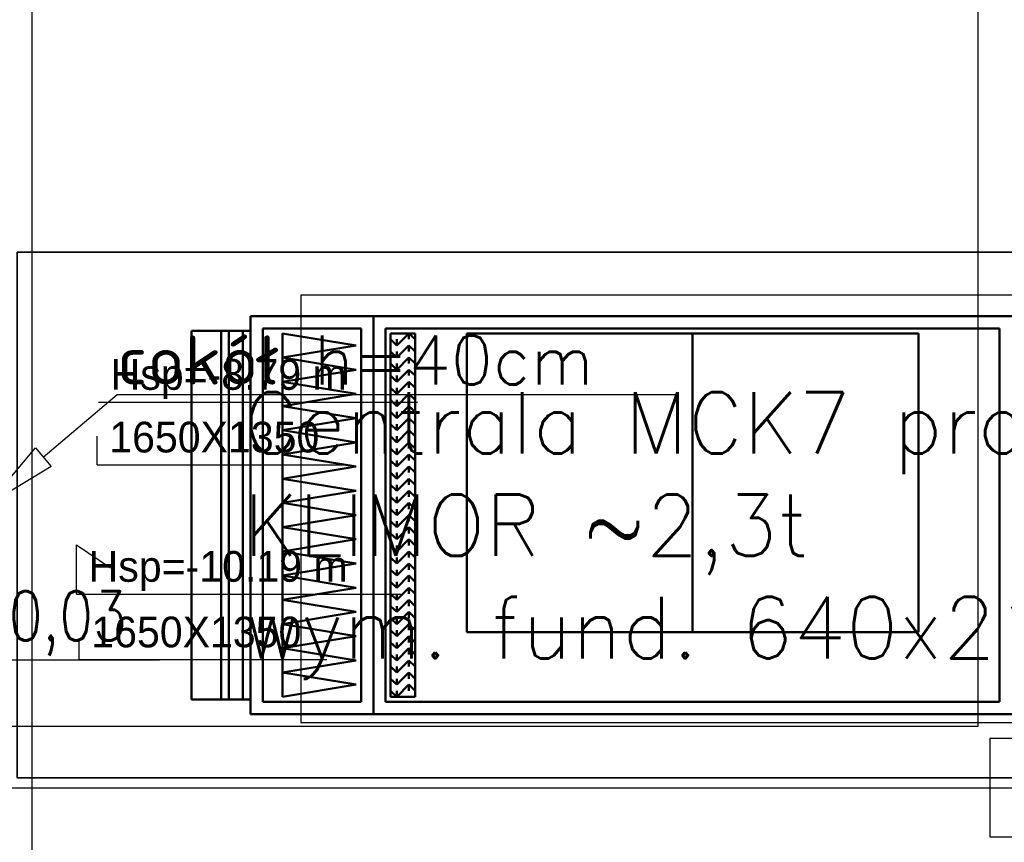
# Model space of a CAD drawing. Header units: centimetres. Extents: x -156440 to 298236, y -263599 to 81430.
# Tile 32 of 170: x 141874 to 145883, y -151454 to -148105. Entities that reach past the tile are written whole.
import ezdxf

# ---------------------------------------------------------------- set-up
doc = ezdxf.new("R2010")
doc.units = ezdxf.units.CM
doc.header["$LTSCALE"] = 50
doc.linetypes.add('Kondygnacja -2$0$HIDDEN2', pattern=[4.7625, 3.175, -1.5875])
doc.linetypes.add('Osie rzutów$0$DASHDOT2', pattern=[12.7, 6.35, -3.175, 0, -3.175])
for name, color, linetype in [('01-101 Went PP Poziom -2$0$L_text', 2, 'Continuous'), ('bgde-tekst', 7, 'Continuous'), ('bgde_centrale wentylacyjne', 3, 'Continuous'), ('Kondygnacja -2$0$ARCH_INFO_KOTY_WYSOKOŚCIOWE_IST', 8, 'Continuous'), ('Kondygnacja -2$0$ARCH_INFO_OPISY_IST', 8, 'Continuous'), ('Kondygnacja -2$0$ARCH_KONSTR_POWYŻEJ RZUTU_IST', 8, 'Kondygnacja -2$0$HIDDEN2'), ('Kondygnacja -2$0$ARCH_WIDOK_IST', 8, 'Continuous'), ('Kondygnacja -2$0$ARCH_ŻELBET_IST', 9, 'Continuous'), ('Osie rzutów$0$ARCH_INFO_OSIE_IST', 8, 'Osie rzutów$0$DASHDOT2')]:
    doc.layers.add(name, color=color, linetype=linetype)
for name, color, linetype, lineweight in [('01-101 Went PP Poziom -2$0$L_urządzenia', 1, 'Continuous', 50), ('bgde_fundamenty pod urządzenia', 7, 'Continuous', 35), ('Kondygnacja -2$0$_SP KORYTA', 8, 'Continuous', 25)]:
    doc.layers.add(name, color=color, linetype=linetype, lineweight=lineweight)
doc.layers.get('01-101 Went PP Poziom -2$0$L_text').off()
doc.styles.add('Kondygnacja -2$0$ROMANS-50-CM', font='romans.shx', dxfattribs={"width": 0.8, "height": 10})
doc.styles.add('Romans', font='Romans.shx')

# ---------------------------------------------------------------- blocks, each defined once
blk = doc.blocks.new('Osie rzutów')
at = {"layer": 'Osie rzutów$0$ARCH_INFO_OSIE_IST', "ltscale": 10}
blk.add_line((4436.04, 6800), (15156.54, 6800), dxfattribs=at)
blk = doc.blocks.new('Kondygnacja -2$0$konstukcja stropu -2')
at = {"layer": 'Kondygnacja -2$0$ARCH_KONSTR_POWYŻEJ RZUTU_IST', "ltscale": 10}
for p, q in [((6835, 7355), (6835, 6825)), ((6835, 6825), (6285, 6825))]:
    blk.add_line(p, q, dxfattribs=at)
blk = doc.blocks.new('01-101 Went PP Poziom -2$0$A$C7AB52760')
at = {"layer": '01-101 Went PP Poziom -2$0$L_urządzenia', "extrusion": (-1.22461e-16, -1, 0)}
for p, q in [((6468.95, 1991.97, -12), (6468.95, 1829.97, -12)), ((6468.95, 1991.97), (6468.95, 1991.97, -12)), ((6468.95, 1991.97, -12), (6518.95, 1991.97, -12)), ((6468.95, 1829.97), (6468.95, 1991.97)), ((6468.95, 1991.97, 146), (6468.95, 1829.97, 146)), ((6468.95, 1991.97), (6468.95, 1991.97, 146)), ((6468.95, 1991.97, 146), (6518.95, 1991.97, 146)), ((6468.95, 1991.97), (6518.95, 1991.97)), ((6468.95, 1829.97, 146), (6468.95, 1991.97, 146)), ((6468.95, 1991.97, 292), (6468.95, 1829.97, 292)), ((6468.95, 1991.97, 146), (6468.95, 1991.97, 292)), ((6468.95, 1991.97, 292), (6518.95, 1991.97, 292)), ((6468.95, 1991.97, 146), (6518.95, 1991.97, 146)), ((6518.95, 1991.97, -12), (6518.95, 1829.97, -12)), ((6518.95, 1991.97), (6518.95, 1991.97, -12)), ((6518.95, 1991.97, -12), (6778.95, 1991.97, -12)), ((6518.95, 1829.97), (6518.95, 1991.97)), ((6518.95, 1991.97, 292), (6518.95, 1829.97, 292)), ((6518.95, 1991.97), (6518.95, 1991.97, 292)), ((6518.95, 1991.97, 292), (6778.95, 1991.97, 292)), ((6518.95, 1991.97), (6778.95, 1991.97)), ((6518.95, 1991.97, -12), (6518.95, 1829.97, -12)), ((6518.95, 1991.97), (6518.95, 1991.97, -12)), ((6518.95, 1829.97), (6518.95, 1991.97)), ((6518.95, 1991.97, 146), (6518.95, 1829.97, 146)), ((6518.95, 1991.97), (6518.95, 1991.97, 146)), ((6518.95, 1829.97, 146), (6518.95, 1991.97, 146)), ((6518.95, 1991.97, 292), (6518.95, 1829.97, 292)), ((6518.95, 1991.97, 146), (6518.95, 1991.97, 292)), ((6444.95, 1985.97, 286.5), (6444.95, 1835.97, 286.5)), ((6444.95, 1985.97, 151.5), (6444.95, 1835.97, 151.5)), ((6444.95, 1985.97, 286.5), (6444.95, 1985.97, 151.5)), ((6456.95, 1985.97, 286.5), (6444.95, 1985.97, 286.5)), ((6444.95, 1985.97, 151.5), (6456.95, 1985.97, 151.5)), ((6456.95, 1985.97, 140.5), (6456.95, 1835.97, 140.5)), ((6456.95, 1985.97, 5.5), (6456.95, 1835.97, 5.5)), ((6456.95, 1985.97, 140.5), (6456.95, 1985.97, 5.5)), ((6468.95, 1985.97, 140.5), (6456.95, 1985.97, 140.5)), ((6456.95, 1985.97, 5.5), (6468.95, 1985.97, 5.5)), ((6456.95, 1985.97, 286.5), (6456.95, 1835.97, 286.5)), ((6456.95, 1985.97, 151.5), (6456.95, 1835.97, 151.5)), ((6456.95, 1985.97, 151.5), (6456.95, 1985.97, 286.5)), ((6456.95, 1985.97, 286.5), (6456.95, 1835.97, 286.5)), ((6456.95, 1985.97, 151.5), (6456.95, 1835.97, 151.5)), ((6456.95, 1985.97, 286.5), (6456.95, 1985.97, 151.5)), ((6468.95, 1985.97, 286.5), (6456.95, 1985.97, 286.5)), ((6456.95, 1985.97, 151.5), (6468.95, 1985.97, 151.5)), ((6460.15, 1985.97, 281.8), (6460.15, 1835.97, 281.8)), ((6460.15, 1985.97, 281.8), (6465.85, 1985.97, 276.1)), ((6460.15, 1985.97, 266.1), (6460.15, 1835.97, 266.1)), ((6460.15, 1985.97, 266.1), (6465.85, 1985.97, 271.8)), ((6460.15, 1985.97, 261.8), (6460.15, 1835.97, 261.8)), ((6460.15, 1985.97, 261.8), (6465.85, 1985.97, 256.1)), ((6460.15, 1985.97, 246.1), (6460.15, 1835.97, 246.1)), ((6460.15, 1985.97, 246.1), (6465.85, 1985.97, 251.8)), ((6460.15, 1985.97, 241.8), (6460.15, 1835.97, 241.8)), ((6460.15, 1985.97, 241.8), (6465.85, 1985.97, 236.1)), ((6460.15, 1985.97, 226.1), (6460.15, 1835.97, 226.1)), ((6460.15, 1985.97, 226.1), (6465.85, 1985.97, 231.8)), ((6460.15, 1985.97, 221.8), (6460.15, 1835.97, 221.8)), ((6460.15, 1985.97, 221.8), (6465.85, 1985.97, 216.1)), ((6460.15, 1985.97, 206.1), (6460.15, 1835.97, 206.1)), ((6460.15, 1985.97, 206.1), (6465.85, 1985.97, 211.8)), ((6460.15, 1985.97, 201.8), (6460.15, 1835.97, 201.8)), ((6460.15, 1985.97, 201.8), (6465.85, 1985.97, 196.1)), ((6460.15, 1985.97, 186.1), (6460.15, 1835.97, 186.1)), ((6460.15, 1985.97, 186.1), (6465.85, 1985.97, 191.8)), ((6460.15, 1985.97, 181.8), (6460.15, 1835.97, 181.8)), ((6460.15, 1985.97, 181.8), (6465.85, 1985.97, 176.1)), ((6460.15, 1985.97, 166.1), (6460.15, 1835.97, 166.1)), ((6460.15, 1985.97, 166.1), (6465.85, 1985.97, 171.8)), ((6460.15, 1985.97, 161.8), (6460.15, 1835.97, 161.8)), ((6460.15, 1985.97, 161.8), (6465.85, 1985.97, 156.1)), ((6465.85, 1985.97, 276.1), (6465.85, 1835.97, 276.1)), ((6465.85, 1985.97, 271.8), (6465.85, 1835.97, 271.8)), ((6465.85, 1985.97, 256.1), (6465.85, 1835.97, 256.1)), ((6465.85, 1985.97, 251.8), (6465.85, 1835.97, 251.8)), ((6465.85, 1985.97, 236.1), (6465.85, 1835.97, 236.1)), ((6465.85, 1985.97, 231.8), (6465.85, 1835.97, 231.8)), ((6465.85, 1985.97, 216.1), (6465.85, 1835.97, 216.1)), ((6465.85, 1985.97, 211.8), (6465.85, 1835.97, 211.8)), ((6465.85, 1985.97, 196.1), (6465.85, 1835.97, 196.1)), ((6465.85, 1985.97, 191.8), (6465.85, 1835.97, 191.8)), ((6465.85, 1985.97, 176.1), (6465.85, 1835.97, 176.1)), ((6465.85, 1985.97, 171.8), (6465.85, 1835.97, 171.8)), ((6465.85, 1985.97, 156.1), (6465.85, 1835.97, 156.1)), ((6468.95, 1985.97, 140.5), (6468.95, 1835.97, 140.5)), ((6468.95, 1985.97, 5.5), (6468.95, 1835.97, 5.5)), ((6468.95, 1985.97, 5.5), (6468.95, 1985.97, 140.5)), ((6468.95, 1985.97, 286.5), (6468.95, 1835.97, 286.5)), ((6468.95, 1985.97, 151.5), (6468.95, 1835.97, 151.5)), ((6468.95, 1985.97, 151.5), (6468.95, 1985.97, 286.5)), ((6473.95, 1834.97, 5), (6473.95, 1986.97, 5)), ((6473.95, 1986.97, 141), (6473.95, 1834.97, 141)), ((6473.95, 1986.97, 5), (6473.95, 1986.97, 141)), ((6473.95, 1986.97, 141), (6513.95, 1986.97, 141)), ((6473.95, 1986.97, 5), (6513.95, 1986.97, 5)), ((6473.95, 1834.97, 151), (6473.95, 1986.97, 151)), ((6473.95, 1986.97, 287), (6473.95, 1834.97, 287)), ((6473.95, 1986.97, 151), (6473.95, 1986.97, 287)), ((6473.95, 1986.97, 287), (6513.95, 1986.97, 287)), ((6473.95, 1986.97, 151), (6513.95, 1986.97, 151)), ((6481.95, 1984.97, 285), (6511.95, 1980.07, 285)), ((6481.95, 1984.97, 153), (6511.95, 1980.07, 153)), ((6481.95, 1984.97, 153), (6481.95, 1984.97, 285)), ((6481.95, 1984.97, 285), (6481.95, 1975.17, 285)), ((6481.95, 1984.97, 153), (6481.95, 1975.17, 153)), ((6513.95, 1834.97, 5), (6513.95, 1986.97, 5)), ((6513.95, 1986.97, 141), (6513.95, 1834.97, 141)), ((6513.95, 1986.97, 5), (6513.95, 1986.97, 141)), ((6513.95, 1834.97, 151), (6513.95, 1986.97, 151)), ((6513.95, 1986.97, 287), (6513.95, 1834.97, 287)), ((6513.95, 1986.97, 151), (6513.95, 1986.97, 287)), ((6523.95, 1834.97, 5), (6523.95, 1986.97, 5)), ((6523.95, 1986.97, 287), (6523.95, 1834.97, 287)), ((6523.95, 1986.97, 5), (6523.95, 1986.97, 287)), ((6523.95, 1986.97, 287), (6773.95, 1986.97, 287)), ((6523.95, 1986.97, 5), (6773.95, 1986.97, 5)), ((6525.95, 1984.97, 144), (6525.95, 1836.97, 144)), ((6525.95, 1984.97, 7), (6525.95, 1836.97, 7)), ((6525.95, 1984.97, 144), (6525.95, 1984.97, 7)), ((6535.95, 1984.97, 144), (6525.95, 1984.97, 144)), ((6525.95, 1984.97, 7), (6535.95, 1984.97, 7)), ((6528.45, 1980.07, 144), (6533.45, 1984.97, 144)), ((6528.45, 1980.07, 7), (6533.45, 1984.97, 7)), ((6533.45, 1984.97, 7), (6533.45, 1982.57, 144)), ((6533.45, 1984.97, 144), (6535.95, 1982.57, 144)), ((6533.45, 1984.97, 7), (6535.95, 1982.57, 7)), ((6535.95, 1984.97, 144), (6535.95, 1836.97, 144)), ((6535.95, 1984.97, 7), (6535.95, 1836.97, 7)), ((6535.95, 1984.97, 7), (6535.95, 1984.97, 144)), ((6556.95, 1984.97, 146), (6556.95, 1863.37, 146)), ((6648.95, 1984.97, 54), (6556.95, 1984.97, 146)), ((6556.95, 1984.97, 146), (6648.95, 1984.97, 237.9)), ((6648.95, 1984.97, 54), (6648.95, 1863.37, 54)), ((6648.95, 1984.97, 237.9), (6648.95, 1863.37, 237.9)), ((6740.85, 1984.97, 146), (6648.95, 1984.97, 54)), ((6648.95, 1984.97, 237.9), (6740.85, 1984.97, 146)), ((6740.85, 1984.97, 146), (6740.85, 1863.37, 146)), ((6773.95, 1834.97, 5), (6773.95, 1986.97, 5)), ((6773.95, 1986.97, 287), (6773.95, 1834.97, 287)), ((6773.95, 1986.97, 5), (6773.95, 1986.97, 287)), ((6525.95, 1982.57, 7), (6525.95, 1982.57, 144)), ((6525.95, 1982.57, 144), (6528.45, 1980.07, 144)), ((6525.95, 1982.57, 7), (6528.45, 1980.07, 7)), ((6528.45, 1980.07, 7), (6528.45, 1982.57, 144)), ((6535.95, 1982.57, 7), (6535.95, 1982.57, 144)), ((6481.95, 1975.17, 285), (6511.95, 1980.07, 285)), ((6481.95, 1975.17, 153), (6511.95, 1980.07, 153)), ((6511.95, 1980.07, 153), (6511.95, 1980.07, 285)), ((6525.95, 1977.57, 7), (6525.95, 1977.57, 144)), ((6525.95, 1977.57, 144), (6528.45, 1975.17, 144)), ((6525.95, 1977.57, 7), (6528.45, 1975.17, 7)), ((6528.45, 1975.17, 144), (6533.45, 1980.07, 144)), ((6528.45, 1975.17, 7), (6533.45, 1980.07, 7)), ((6528.45, 1975.17, 7), (6528.45, 1977.57, 144)), ((6533.45, 1980.07, 7), (6533.45, 1977.57, 144)), ((6533.45, 1980.07, 144), (6535.95, 1977.57, 144)), ((6533.45, 1980.07, 7), (6535.95, 1977.57, 7)), ((6535.95, 1977.57, 7), (6535.95, 1977.57, 144)), ((6481.95, 1975.17, 285), (6511.95, 1970.17, 285)), ((6481.95, 1975.17, 153), (6511.95, 1970.17, 153)), ((6481.95, 1975.17, 153), (6481.95, 1975.17, 285)), ((6481.95, 1975.17, 285), (6481.95, 1965.27, 285)), ((6481.95, 1975.17, 153), (6481.95, 1965.27, 153)), ((6481.95, 1975.17, 153), (6481.95, 1975.17, 285)), ((6525.95, 1972.67, 7), (6525.95, 1972.67, 144)), ((6525.95, 1972.67, 144), (6528.45, 1970.17, 144)), ((6525.95, 1972.67, 7), (6528.45, 1970.17, 7)), ((6528.45, 1970.17, 144), (6533.45, 1975.17, 144)), ((6528.45, 1970.17, 7), (6533.45, 1975.17, 7)), ((6528.45, 1970.17, 7), (6528.45, 1972.67, 144)), ((6533.45, 1975.17, 7), (6533.45, 1972.67, 144)), ((6533.45, 1975.17, 144), (6535.95, 1972.67, 144)), ((6533.45, 1975.17, 7), (6535.95, 1972.67, 7)), ((6535.95, 1972.67, 7), (6535.95, 1972.67, 144)), ((6481.95, 1965.27, 285), (6511.95, 1970.17, 285)), ((6481.95, 1965.27, 153), (6511.95, 1970.17, 153)), ((6511.95, 1970.17, 153), (6511.95, 1970.17, 285)), ((6528.45, 1965.27, 144), (6533.45, 1970.17, 144)), ((6528.45, 1965.27, 7), (6533.45, 1970.17, 7)), ((6533.45, 1970.17, 7), (6533.45, 1967.77, 144)), ((6533.45, 1970.17, 144), (6535.95, 1967.77, 144)), ((6533.45, 1970.17, 7), (6535.95, 1967.77, 7)), ((6481.95, 1965.27, 285), (6511.95, 1960.37, 285)), ((6481.95, 1965.27, 153), (6511.95, 1960.37, 153)), ((6481.95, 1965.27, 153), (6481.95, 1965.27, 285)), ((6481.95, 1965.27, 285), (6481.95, 1955.37, 285)), ((6481.95, 1965.27, 153), (6481.95, 1955.37, 153)), ((6481.95, 1965.27, 153), (6481.95, 1965.27, 285)), ((6525.95, 1967.77, 7), (6525.95, 1967.77, 144)), ((6525.95, 1967.77, 144), (6528.45, 1965.27, 144)), ((6525.95, 1967.77, 7), (6528.45, 1965.27, 7)), ((6528.45, 1965.27, 7), (6528.45, 1967.77, 144)), ((6528.45, 1960.37, 144), (6533.45, 1965.27, 144)), ((6528.45, 1960.37, 7), (6533.45, 1965.27, 7)), ((6533.45, 1965.27, 7), (6533.45, 1962.77, 144)), ((6533.45, 1965.27, 144), (6535.95, 1962.77, 144)), ((6533.45, 1965.27, 7), (6535.95, 1962.77, 7)), ((6535.95, 1967.77, 7), (6535.95, 1967.77, 144)), ((6525.95, 1962.77, 7), (6525.95, 1962.77, 144)), ((6525.95, 1962.77, 144), (6528.45, 1960.37, 144)), ((6525.95, 1962.77, 7), (6528.45, 1960.37, 7)), ((6528.45, 1960.37, 7), (6528.45, 1962.77, 144)), ((6535.95, 1962.77, 7), (6535.95, 1962.77, 144)), ((6481.95, 1955.37, 285), (6511.95, 1960.37, 285)), ((6481.95, 1955.37, 153), (6511.95, 1960.37, 153)), ((6511.95, 1960.37, 153), (6511.95, 1960.37, 285)), ((6525.95, 1957.87, 7), (6525.95, 1957.87, 144)), ((6525.95, 1957.87, 144), (6528.45, 1955.37, 144)), ((6525.95, 1957.87, 7), (6528.45, 1955.37, 7)), ((6528.45, 1955.37, 144), (6533.45, 1960.37, 144)), ((6528.45, 1955.37, 7), (6533.45, 1960.37, 7)), ((6528.45, 1955.37, 7), (6528.45, 1957.87, 144)), ((6533.45, 1960.37, 7), (6533.45, 1957.87, 144)), ((6533.45, 1960.37, 144), (6535.95, 1957.87, 144)), ((6533.45, 1960.37, 7), (6535.95, 1957.87, 7)), ((6535.95, 1957.87, 7), (6535.95, 1957.87, 144)), ((6481.95, 1955.37, 285), (6511.95, 1950.47, 285)), ((6481.95, 1955.37, 153), (6511.95, 1950.47, 153)), ((6481.95, 1955.37, 153), (6481.95, 1955.37, 285)), ((6481.95, 1955.37, 285), (6481.95, 1945.57, 285)), ((6481.95, 1955.37, 153), (6481.95, 1945.57, 153)), ((6481.95, 1955.37, 153), (6481.95, 1955.37, 285)), ((6525.95, 1952.97, 7), (6525.95, 1952.97, 144)), ((6525.95, 1952.97, 144), (6528.45, 1950.47, 144)), ((6525.95, 1952.97, 7), (6528.45, 1950.47, 7)), ((6528.45, 1950.47, 144), (6533.45, 1955.37, 144)), ((6528.45, 1950.47, 7), (6533.45, 1955.37, 7)), ((6528.45, 1950.47, 7), (6528.45, 1952.97, 144)), ((6533.45, 1955.37, 7), (6533.45, 1952.97, 144)), ((6533.45, 1955.37, 144), (6535.95, 1952.97, 144)), ((6533.45, 1955.37, 7), (6535.95, 1952.97, 7)), ((6535.95, 1952.97, 7), (6535.95, 1952.97, 144)), ((6481.95, 1945.57, 285), (6511.95, 1950.47, 285)), ((6481.95, 1945.57, 153), (6511.95, 1950.47, 153)), ((6511.95, 1950.47, 153), (6511.95, 1950.47, 285)), ((6528.45, 1945.57, 144), (6533.45, 1950.47, 144)), ((6528.45, 1945.57, 7), (6533.45, 1950.47, 7)), ((6533.45, 1950.47, 7), (6533.45, 1947.97, 144)), ((6533.45, 1950.47, 144), (6535.95, 1947.97, 144)), ((6533.45, 1950.47, 7), (6535.95, 1947.97, 7)), ((6481.95, 1945.57, 285), (6511.95, 1940.57, 285)), ((6481.95, 1945.57, 153), (6511.95, 1940.57, 153)), ((6481.95, 1945.57, 153), (6481.95, 1945.57, 285)), ((6481.95, 1945.57, 285), (6481.95, 1935.67, 285)), ((6481.95, 1945.57, 153), (6481.95, 1935.67, 153)), ((6481.95, 1945.57, 153), (6481.95, 1945.57, 285)), ((6525.95, 1947.97, 7), (6525.95, 1947.97, 144)), ((6525.95, 1947.97, 144), (6528.45, 1945.57, 144)), ((6525.95, 1947.97, 7), (6528.45, 1945.57, 7)), ((6528.45, 1945.57, 7), (6528.45, 1947.97, 144)), ((6528.45, 1940.57, 144), (6533.45, 1945.57, 144)), ((6528.45, 1940.57, 7), (6533.45, 1945.57, 7)), ((6533.45, 1945.57, 7), (6533.45, 1943.07, 144)), ((6533.45, 1945.57, 144), (6535.95, 1943.07, 144)), ((6533.45, 1945.57, 7), (6535.95, 1943.07, 7)), ((6535.95, 1947.97, 7), (6535.95, 1947.97, 144)), ((6481.95, 1935.67, 285), (6511.95, 1940.57, 285)), ((6481.95, 1935.67, 153), (6511.95, 1940.57, 153)), ((6511.95, 1940.57, 153), (6511.95, 1940.57, 285)), ((6525.95, 1943.07, 7), (6525.95, 1943.07, 144)), ((6525.95, 1943.07, 144), (6528.45, 1940.57, 144)), ((6525.95, 1943.07, 7), (6528.45, 1940.57, 7)), ((6528.45, 1940.57, 7), (6528.45, 1943.07, 144)), ((6528.45, 1935.67, 144), (6533.45, 1940.57, 144)), ((6528.45, 1935.67, 7), (6533.45, 1940.57, 7)), ((6533.45, 1940.57, 7), (6533.45, 1938.17, 144)), ((6533.45, 1940.57, 144), (6535.95, 1938.17, 144)), ((6533.45, 1940.57, 7), (6535.95, 1938.17, 7)), ((6535.95, 1943.07, 7), (6535.95, 1943.07, 144)), ((6525.95, 1938.17, 7), (6525.95, 1938.17, 144)), ((6525.95, 1938.17, 144), (6528.45, 1935.67, 144)), ((6525.95, 1938.17, 7), (6528.45, 1935.67, 7)), ((6528.45, 1935.67, 7), (6528.45, 1938.17, 144)), ((6535.95, 1938.17, 7), (6535.95, 1938.17, 144)), ((6481.95, 1935.67, 285), (6511.95, 1930.77, 285)), ((6481.95, 1935.67, 153), (6511.95, 1930.77, 153)), ((6481.95, 1935.67, 153), (6481.95, 1935.67, 285)), ((6481.95, 1935.67, 285), (6481.95, 1925.77, 285)), ((6481.95, 1935.67, 153), (6481.95, 1925.77, 153)), ((6481.95, 1935.67, 153), (6481.95, 1935.67, 285)), ((6525.95, 1933.17, 7), (6525.95, 1933.17, 144)), ((6525.95, 1933.17, 144), (6528.45, 1930.77, 144)), ((6525.95, 1933.17, 7), (6528.45, 1930.77, 7)), ((6528.45, 1930.77, 144), (6533.45, 1935.67, 144)), ((6528.45, 1930.77, 7), (6533.45, 1935.67, 7)), ((6528.45, 1930.77, 7), (6528.45, 1933.17, 144)), ((6533.45, 1935.67, 7), (6533.45, 1933.17, 144)), ((6533.45, 1935.67, 144), (6535.95, 1933.17, 144)), ((6533.45, 1935.67, 7), (6535.95, 1933.17, 7)), ((6535.95, 1933.17, 7), (6535.95, 1933.17, 144)), ((6481.95, 1925.77, 285), (6511.95, 1930.77, 285)), ((6481.95, 1925.77, 153), (6511.95, 1930.77, 153)), ((6511.95, 1930.77, 153), (6511.95, 1930.77, 285)), ((6528.45, 1925.77, 144), (6533.45, 1930.77, 144)), ((6528.45, 1925.77, 7), (6533.45, 1930.77, 7)), ((6533.45, 1930.77, 7), (6533.45, 1928.27, 144)), ((6533.45, 1930.77, 144), (6535.95, 1928.27, 144)), ((6533.45, 1930.77, 7), (6535.95, 1928.27, 7)), ((6481.95, 1925.77, 285), (6511.95, 1920.87, 285)), ((6481.95, 1925.77, 153), (6511.95, 1920.87, 153)), ((6481.95, 1925.77, 153), (6481.95, 1925.77, 285)), ((6481.95, 1925.77, 285), (6481.95, 1915.97, 285)), ((6481.95, 1925.77, 153), (6481.95, 1915.97, 153)), ((6481.95, 1925.77, 153), (6481.95, 1925.77, 285)), ((6525.95, 1928.27, 7), (6525.95, 1928.27, 144)), ((6525.95, 1928.27, 144), (6528.45, 1925.77, 144)), ((6525.95, 1928.27, 7), (6528.45, 1925.77, 7)), ((6528.45, 1925.77, 7), (6528.45, 1928.27, 144)), ((6528.45, 1920.87, 144), (6533.45, 1925.77, 144)), ((6528.45, 1920.87, 7), (6533.45, 1925.77, 7)), ((6533.45, 1925.77, 7), (6533.45, 1923.37, 144)), ((6533.45, 1925.77, 144), (6535.95, 1923.37, 144)), ((6533.45, 1925.77, 7), (6535.95, 1923.37, 7)), ((6535.95, 1928.27, 7), (6535.95, 1928.27, 144)), ((6481.95, 1915.97, 285), (6511.95, 1920.87, 285)), ((6481.95, 1915.97, 153), (6511.95, 1920.87, 153)), ((6511.95, 1920.87, 153), (6511.95, 1920.87, 285)), ((6525.95, 1923.37, 7), (6525.95, 1923.37, 144)), ((6525.95, 1923.37, 144), (6528.45, 1920.87, 144)), ((6525.95, 1923.37, 7), (6528.45, 1920.87, 7)), ((6528.45, 1920.87, 7), (6528.45, 1923.37, 144)), ((6528.45, 1915.97, 144), (6533.45, 1920.87, 144)), ((6528.45, 1915.97, 7), (6533.45, 1920.87, 7)), ((6533.45, 1920.87, 7), (6533.45, 1918.37, 144)), ((6533.45, 1920.87, 144), (6535.95, 1918.37, 144)), ((6533.45, 1920.87, 7), (6535.95, 1918.37, 7)), ((6535.95, 1923.37, 7), (6535.95, 1923.37, 144)), ((6525.95, 1918.37, 7), (6525.95, 1918.37, 144)), ((6525.95, 1918.37, 144), (6528.45, 1915.97, 144)), ((6525.95, 1918.37, 7), (6528.45, 1915.97, 7)), ((6528.45, 1915.97, 7), (6528.45, 1918.37, 144)), ((6535.95, 1918.37, 7), (6535.95, 1918.37, 144)), ((6481.95, 1915.97, 285), (6511.95, 1910.97, 285)), ((6481.95, 1915.97, 153), (6511.95, 1910.97, 153)), ((6481.95, 1915.97, 153), (6481.95, 1915.97, 285)), ((6481.95, 1915.97, 285), (6481.95, 1906.07, 285)), ((6481.95, 1915.97, 153), (6481.95, 1906.07, 153)), ((6481.95, 1915.97, 153), (6481.95, 1915.97, 285)), ((6525.95, 1913.47, 7), (6525.95, 1913.47, 144)), ((6525.95, 1913.47, 144), (6528.45, 1910.97, 144)), ((6525.95, 1913.47, 7), (6528.45, 1910.97, 7)), ((6528.45, 1910.97, 144), (6533.45, 1915.97, 144)), ((6528.45, 1910.97, 7), (6533.45, 1915.97, 7)), ((6528.45, 1910.97, 7), (6528.45, 1913.47, 144)), ((6533.45, 1915.97, 7), (6533.45, 1913.47, 144)), ((6533.45, 1915.97, 144), (6535.95, 1913.47, 144)), ((6533.45, 1915.97, 7), (6535.95, 1913.47, 7)), ((6535.95, 1913.47, 7), (6535.95, 1913.47, 144)), ((6481.95, 1906.07, 285), (6511.95, 1910.97, 285)), ((6481.95, 1906.07, 153), (6511.95, 1910.97, 153)), ((6511.95, 1910.97, 153), (6511.95, 1910.97, 285)), ((6525.95, 1908.57, 7), (6525.95, 1908.57, 144)), ((6525.95, 1908.57, 144), (6528.45, 1906.07, 144)), ((6525.95, 1908.57, 7), (6528.45, 1906.07, 7)), ((6528.45, 1906.07, 144), (6533.45, 1910.97, 144)), ((6528.45, 1906.07, 7), (6533.45, 1910.97, 7)), ((6528.45, 1906.07, 7), (6528.45, 1908.57, 144)), ((6533.45, 1910.97, 7), (6533.45, 1908.57, 144)), ((6533.45, 1910.97, 144), (6535.95, 1908.57, 144)), ((6533.45, 1910.97, 7), (6535.95, 1908.57, 7)), ((6535.95, 1908.57, 7), (6535.95, 1908.57, 144)), ((6481.95, 1906.07, 285), (6511.95, 1901.17, 285)), ((6481.95, 1906.07, 153), (6511.95, 1901.17, 153)), ((6481.95, 1906.07, 153), (6481.95, 1906.07, 285)), ((6481.95, 1906.07, 285), (6481.95, 1896.17, 285)), ((6481.95, 1906.07, 153), (6481.95, 1896.17, 153)), ((6481.95, 1906.07, 153), (6481.95, 1906.07, 285)), ((6528.45, 1901.17, 144), (6533.45, 1906.07, 144)), ((6528.45, 1901.17, 7), (6533.45, 1906.07, 7)), ((6533.45, 1906.07, 7), (6533.45, 1903.57, 144)), ((6533.45, 1906.07, 144), (6535.95, 1903.57, 144)), ((6533.45, 1906.07, 7), (6535.95, 1903.57, 7)), ((6481.95, 1896.17, 285), (6511.95, 1901.17, 285)), ((6481.95, 1896.17, 153), (6511.95, 1901.17, 153)), ((6511.95, 1901.17, 153), (6511.95, 1901.17, 285)), ((6525.95, 1903.57, 7), (6525.95, 1903.57, 144)), ((6525.95, 1903.57, 144), (6528.45, 1901.17, 144)), ((6525.95, 1903.57, 7), (6528.45, 1901.17, 7)), ((6528.45, 1901.17, 7), (6528.45, 1903.57, 144)), ((6528.45, 1896.17, 144), (6533.45, 1901.17, 144)), ((6528.45, 1896.17, 7), (6533.45, 1901.17, 7)), ((6533.45, 1901.17, 7), (6533.45, 1898.67, 144)), ((6533.45, 1901.17, 144), (6535.95, 1898.67, 144)), ((6533.45, 1901.17, 7), (6535.95, 1898.67, 7)), ((6535.95, 1903.57, 7), (6535.95, 1903.57, 144)), ((6525.95, 1898.67, 7), (6525.95, 1898.67, 144)), ((6525.95, 1898.67, 144), (6528.45, 1896.17, 144)), ((6525.95, 1898.67, 7), (6528.45, 1896.17, 7)), ((6528.45, 1896.17, 7), (6528.45, 1898.67, 144)), ((6535.95, 1898.67, 7), (6535.95, 1898.67, 144)), ((6481.95, 1896.17, 285), (6511.95, 1891.27, 285)), ((6481.95, 1896.17, 153), (6511.95, 1891.27, 153)), ((6481.95, 1896.17, 153), (6481.95, 1896.17, 285)), ((6481.95, 1896.17, 285), (6481.95, 1886.37, 285)), ((6481.95, 1896.17, 153), (6481.95, 1886.37, 153)), ((6481.95, 1896.17, 153), (6481.95, 1896.17, 285)), ((6525.95, 1893.77, 7), (6525.95, 1893.77, 144)), ((6525.95, 1893.77, 144), (6528.45, 1891.27, 144)), ((6525.95, 1893.77, 7), (6528.45, 1891.27, 7)), ((6528.45, 1891.27, 144), (6533.45, 1896.17, 144)), ((6528.45, 1891.27, 7), (6533.45, 1896.17, 7)), ((6528.45, 1891.27, 7), (6528.45, 1893.77, 144)), ((6533.45, 1896.17, 7), (6533.45, 1893.77, 144)), ((6533.45, 1896.17, 144), (6535.95, 1893.77, 144)), ((6533.45, 1896.17, 7), (6535.95, 1893.77, 7)), ((6535.95, 1893.77, 7), (6535.95, 1893.77, 144)), ((6481.95, 1886.37, 285), (6511.95, 1891.27, 285)), ((6481.95, 1886.37, 153), (6511.95, 1891.27, 153)), ((6511.95, 1891.27, 153), (6511.95, 1891.27, 285)), ((6525.95, 1888.77, 7), (6525.95, 1888.77, 144)), ((6525.95, 1888.77, 144), (6528.45, 1886.37, 144)), ((6525.95, 1888.77, 7), (6528.45, 1886.37, 7)), ((6528.45, 1886.37, 144), (6533.45, 1891.27, 144)), ((6528.45, 1886.37, 7), (6533.45, 1891.27, 7)), ((6528.45, 1886.37, 7), (6528.45, 1888.77, 144)), ((6533.45, 1891.27, 7), (6533.45, 1888.77, 144)), ((6533.45, 1891.27, 144), (6535.95, 1888.77, 144)), ((6533.45, 1891.27, 7), (6535.95, 1888.77, 7)), ((6535.95, 1888.77, 7), (6535.95, 1888.77, 144)), ((6481.95, 1886.37, 285), (6511.95, 1881.37, 285)), ((6481.95, 1886.37, 153), (6511.95, 1881.37, 153)), ((6481.95, 1886.37, 153), (6481.95, 1886.37, 285)), ((6481.95, 1886.37, 285), (6481.95, 1876.47, 285)), ((6481.95, 1886.37, 153), (6481.95, 1876.47, 153)), ((6481.95, 1886.37, 153), (6481.95, 1886.37, 285)), ((6528.45, 1881.37, 144), (6533.45, 1886.37, 144)), ((6528.45, 1881.37, 7), (6533.45, 1886.37, 7)), ((6533.45, 1886.37, 7), (6533.45, 1883.87, 144)), ((6533.45, 1886.37, 144), (6535.95, 1883.87, 144)), ((6533.45, 1886.37, 7), (6535.95, 1883.87, 7)), ((6481.95, 1876.47, 285), (6511.95, 1881.37, 285)), ((6481.95, 1876.47, 153), (6511.95, 1881.37, 153)), ((6511.95, 1881.37, 153), (6511.95, 1881.37, 285)), ((6525.95, 1883.87, 7), (6525.95, 1883.87, 144)), ((6525.95, 1883.87, 144), (6528.45, 1881.37, 144)), ((6525.95, 1883.87, 7), (6528.45, 1881.37, 7)), ((6528.45, 1881.37, 7), (6528.45, 1883.87, 144)), ((6528.45, 1876.47, 144), (6533.45, 1881.37, 144)), ((6528.45, 1876.47, 7), (6533.45, 1881.37, 7)), ((6533.45, 1881.37, 7), (6533.45, 1878.97, 144)), ((6533.45, 1881.37, 144), (6535.95, 1878.97, 144)), ((6533.45, 1881.37, 7), (6535.95, 1878.97, 7)), ((6535.95, 1883.87, 7), (6535.95, 1883.87, 144)), ((6481.95, 1876.47, 285), (6511.95, 1871.57, 285)), ((6481.95, 1876.47, 153), (6511.95, 1871.57, 153)), ((6481.95, 1876.47, 153), (6481.95, 1876.47, 285)), ((6481.95, 1876.47, 285), (6481.95, 1866.57, 285)), ((6481.95, 1876.47, 153), (6481.95, 1866.57, 153)), ((6481.95, 1876.47, 153), (6481.95, 1876.47, 285)), ((6525.95, 1878.97, 7), (6525.95, 1878.97, 144)), ((6525.95, 1878.97, 144), (6528.45, 1876.47, 144)), ((6525.95, 1878.97, 7), (6528.45, 1876.47, 7)), ((6528.45, 1876.47, 7), (6528.45, 1878.97, 144)), ((6528.45, 1871.57, 144), (6533.45, 1876.47, 144)), ((6528.45, 1871.57, 7), (6533.45, 1876.47, 7)), ((6533.45, 1876.47, 7), (6533.45, 1873.97, 144)), ((6533.45, 1876.47, 144), (6535.95, 1873.97, 144)), ((6533.45, 1876.47, 7), (6535.95, 1873.97, 7)), ((6535.95, 1878.97, 7), (6535.95, 1878.97, 144)), ((6525.95, 1873.97, 7), (6525.95, 1873.97, 144)), ((6525.95, 1873.97, 144), (6528.45, 1871.57, 144)), ((6525.95, 1873.97, 7), (6528.45, 1871.57, 7)), ((6528.45, 1871.57, 7), (6528.45, 1873.97, 144)), ((6535.95, 1873.97, 7), (6535.95, 1873.97, 144)), ((6481.95, 1866.57, 285), (6511.95, 1871.57, 285)), ((6481.95, 1866.57, 153), (6511.95, 1871.57, 153)), ((6511.95, 1871.57, 153), (6511.95, 1871.57, 285)), ((6525.95, 1869.07, 7), (6525.95, 1869.07, 144)), ((6525.95, 1869.07, 144), (6528.45, 1866.57, 144)), ((6525.95, 1869.07, 7), (6528.45, 1866.57, 7)), ((6528.45, 1866.57, 144), (6533.45, 1871.57, 144)), ((6528.45, 1866.57, 7), (6533.45, 1871.57, 7)), ((6528.45, 1866.57, 7), (6528.45, 1869.07, 144)), ((6533.45, 1871.57, 7), (6533.45, 1869.07, 144)), ((6533.45, 1871.57, 144), (6535.95, 1869.07, 144)), ((6533.45, 1871.57, 7), (6535.95, 1869.07, 7)), ((6535.95, 1869.07, 7), (6535.95, 1869.07, 144)), ((6481.95, 1866.57, 285), (6511.95, 1861.67, 285)), ((6481.95, 1866.57, 153), (6511.95, 1861.67, 153)), ((6481.95, 1866.57, 153), (6481.95, 1866.57, 285)), ((6481.95, 1866.57, 285), (6481.95, 1856.77, 285)), ((6481.95, 1866.57, 153), (6481.95, 1856.77, 153)), ((6481.95, 1866.57, 153), (6481.95, 1866.57, 285)), ((6525.95, 1864.17, 7), (6525.95, 1864.17, 144)), ((6525.95, 1864.17, 144), (6528.45, 1861.67, 144)), ((6525.95, 1864.17, 7), (6528.45, 1861.67, 7)), ((6528.45, 1861.67, 144), (6533.45, 1866.57, 144)), ((6528.45, 1861.67, 7), (6533.45, 1866.57, 7)), ((6528.45, 1861.67, 7), (6528.45, 1864.17, 144)), ((6533.45, 1866.57, 7), (6533.45, 1864.17, 144)), ((6533.45, 1866.57, 144), (6535.95, 1864.17, 144)), ((6533.45, 1866.57, 7), (6535.95, 1864.17, 7)), ((6535.95, 1864.17, 7), (6535.95, 1864.17, 144)), ((6481.95, 1856.77, 285), (6511.95, 1861.67, 285)), ((6481.95, 1856.77, 153), (6511.95, 1861.67, 153)), ((6511.95, 1861.67, 153), (6511.95, 1861.67, 285)), ((6528.45, 1856.77, 144), (6533.45, 1861.67, 144)), ((6528.45, 1856.77, 7), (6533.45, 1861.67, 7)), ((6533.45, 1861.67, 7), (6533.45, 1859.17, 144)), ((6533.45, 1861.67, 144), (6535.95, 1859.17, 144)), ((6533.45, 1861.67, 7), (6535.95, 1859.17, 7)), ((6648.95, 1863.37, 54), (6556.95, 1863.37, 146)), ((6556.95, 1863.37, 146), (6648.95, 1863.37, 237.9)), ((6740.85, 1863.37, 146), (6648.95, 1863.37, 54)), ((6648.95, 1863.37, 237.9), (6740.85, 1863.37, 146)), ((6481.95, 1856.77, 285), (6511.95, 1851.77, 285)), ((6481.95, 1856.77, 153), (6511.95, 1851.77, 153)), ((6481.95, 1856.77, 153), (6481.95, 1856.77, 285)), ((6481.95, 1856.77, 285), (6481.95, 1846.87, 285)), ((6481.95, 1856.77, 153), (6481.95, 1846.87, 153)), ((6481.95, 1856.77, 153), (6481.95, 1856.77, 285)), ((6525.95, 1859.17, 7), (6525.95, 1859.17, 144)), ((6525.95, 1859.17, 144), (6528.45, 1856.77, 144)), ((6525.95, 1859.17, 7), (6528.45, 1856.77, 7)), ((6528.45, 1856.77, 7), (6528.45, 1859.17, 144)), ((6528.45, 1851.77, 144), (6533.45, 1856.77, 144)), ((6528.45, 1851.77, 7), (6533.45, 1856.77, 7)), ((6533.45, 1856.77, 7), (6533.45, 1854.27, 144)), ((6533.45, 1856.77, 144), (6535.95, 1854.27, 144)), ((6533.45, 1856.77, 7), (6535.95, 1854.27, 7)), ((6535.95, 1859.17, 7), (6535.95, 1859.17, 144)), ((6525.95, 1854.27, 7), (6525.95, 1854.27, 144)), ((6525.95, 1854.27, 144), (6528.45, 1851.77, 144)), ((6525.95, 1854.27, 7), (6528.45, 1851.77, 7)), ((6528.45, 1851.77, 7), (6528.45, 1854.27, 144)), ((6535.95, 1854.27, 7), (6535.95, 1854.27, 144)), ((6481.95, 1846.87, 285), (6511.95, 1851.77, 285)), ((6481.95, 1846.87, 153), (6511.95, 1851.77, 153)), ((6511.95, 1851.77, 153), (6511.95, 1851.77, 285)), ((6525.95, 1849.37, 7), (6525.95, 1849.37, 144)), ((6525.95, 1849.37, 144), (6528.45, 1846.87, 144)), ((6525.95, 1849.37, 7), (6528.45, 1846.87, 7)), ((6528.45, 1846.87, 144), (6533.45, 1851.77, 144)), ((6528.45, 1846.87, 7), (6533.45, 1851.77, 7)), ((6528.45, 1846.87, 7), (6528.45, 1849.37, 144)), ((6533.45, 1851.77, 7), (6533.45, 1849.37, 144)), ((6533.45, 1851.77, 144), (6535.95, 1849.37, 144)), ((6533.45, 1851.77, 7), (6535.95, 1849.37, 7)), ((6535.95, 1849.37, 7), (6535.95, 1849.37, 144)), ((6481.95, 1846.87, 285), (6511.95, 1841.97, 285)), ((6481.95, 1846.87, 153), (6511.95, 1841.97, 153)), ((6481.95, 1846.87, 153), (6481.95, 1846.87, 285)), ((6481.95, 1846.87, 285), (6481.95, 1836.97, 285)), ((6481.95, 1846.87, 153), (6481.95, 1836.97, 153)), ((6481.95, 1846.87, 153), (6481.95, 1846.87, 285)), ((6525.95, 1844.37, 7), (6525.95, 1844.37, 144)), ((6525.95, 1844.37, 144), (6528.45, 1841.97, 144)), ((6525.95, 1844.37, 7), (6528.45, 1841.97, 7)), ((6528.45, 1841.97, 144), (6533.45, 1846.87, 144)), ((6528.45, 1841.97, 7), (6533.45, 1846.87, 7)), ((6528.45, 1841.97, 7), (6528.45, 1844.37, 144)), ((6533.45, 1846.87, 7), (6533.45, 1844.37, 144)), ((6533.45, 1846.87, 144), (6535.95, 1844.37, 144)), ((6533.45, 1846.87, 7), (6535.95, 1844.37, 7)), ((6535.95, 1844.37, 7), (6535.95, 1844.37, 144)), ((6481.95, 1836.97, 285), (6511.95, 1841.97, 285)), ((6481.95, 1836.97, 153), (6511.95, 1841.97, 153)), ((6511.95, 1841.97, 153), (6511.95, 1841.97, 285)), ((6528.45, 1836.97, 144), (6533.45, 1841.97, 144)), ((6528.45, 1836.97, 7), (6533.45, 1841.97, 7)), ((6533.45, 1841.97, 7), (6533.45, 1839.47, 144)), ((6533.45, 1841.97, 144), (6535.95, 1839.47, 144)), ((6533.45, 1841.97, 7), (6535.95, 1839.47, 7)), ((6481.95, 1836.97, 153), (6481.95, 1836.97, 285)), ((6525.95, 1839.47, 7), (6525.95, 1839.47, 144)), ((6525.95, 1839.47, 144), (6528.45, 1836.97, 144)), ((6525.95, 1839.47, 7), (6528.45, 1836.97, 7)), ((6525.95, 1836.97, 144), (6525.95, 1836.97, 7)), ((6535.95, 1836.97, 144), (6525.95, 1836.97, 144)), ((6525.95, 1836.97, 7), (6535.95, 1836.97, 7)), ((6528.45, 1836.97, 7), (6528.45, 1839.47, 144)), ((6535.95, 1839.47, 7), (6535.95, 1839.47, 144)), ((6535.95, 1836.97, 7), (6535.95, 1836.97, 144)), ((6444.95, 1835.97, 286.5), (6444.95, 1835.97, 151.5)), ((6456.95, 1835.97, 286.5), (6444.95, 1835.97, 286.5)), ((6444.95, 1835.97, 151.5), (6456.95, 1835.97, 151.5)), ((6456.95, 1835.97, 140.5), (6456.95, 1835.97, 5.5)), ((6468.95, 1835.97, 140.5), (6456.95, 1835.97, 140.5)), ((6456.95, 1835.97, 5.5), (6468.95, 1835.97, 5.5)), ((6456.95, 1835.97, 151.5), (6456.95, 1835.97, 286.5)), ((6456.95, 1835.97, 286.5), (6456.95, 1835.97, 151.5)), ((6468.95, 1835.97, 286.5), (6456.95, 1835.97, 286.5)), ((6456.95, 1835.97, 151.5), (6468.95, 1835.97, 151.5)), ((6460.15, 1835.97, 281.8), (6465.85, 1835.97, 276.1)), ((6460.15, 1835.97, 266.1), (6465.85, 1835.97, 271.8)), ((6460.15, 1835.97, 261.8), (6465.85, 1835.97, 256.1)), ((6460.15, 1835.97, 246.1), (6465.85, 1835.97, 251.8)), ((6460.15, 1835.97, 241.8), (6465.85, 1835.97, 236.1)), ((6460.15, 1835.97, 226.1), (6465.85, 1835.97, 231.8)), ((6460.15, 1835.97, 221.8), (6465.85, 1835.97, 216.1)), ((6460.15, 1835.97, 206.1), (6465.85, 1835.97, 211.8)), ((6460.15, 1835.97, 201.8), (6465.85, 1835.97, 196.1)), ((6460.15, 1835.97, 186.1), (6465.85, 1835.97, 191.8)), ((6460.15, 1835.97, 181.8), (6465.85, 1835.97, 176.1)), ((6460.15, 1835.97, 166.1), (6465.85, 1835.97, 171.8)), ((6460.15, 1835.97, 161.8), (6465.85, 1835.97, 156.1)), ((6468.95, 1835.97, 5.5), (6468.95, 1835.97, 140.5)), ((6468.95, 1835.97, 151.5), (6468.95, 1835.97, 286.5)), ((6473.95, 1834.97, 141), (6473.95, 1834.97, 5)), ((6473.95, 1834.97, 141), (6513.95, 1834.97, 141)), ((6473.95, 1834.97, 5), (6513.95, 1834.97, 5)), ((6473.95, 1834.97, 287), (6473.95, 1834.97, 151)), ((6473.95, 1834.97, 287), (6513.95, 1834.97, 287)), ((6473.95, 1834.97, 151), (6513.95, 1834.97, 151)), ((6513.95, 1834.97, 141), (6513.95, 1834.97, 5)), ((6513.95, 1834.97, 287), (6513.95, 1834.97, 151)), ((6523.95, 1834.97, 287), (6523.95, 1834.97, 5)), ((6523.95, 1834.97, 287), (6773.95, 1834.97, 287)), ((6523.95, 1834.97, 5), (6773.95, 1834.97, 5)), ((6773.95, 1834.97, 287), (6773.95, 1834.97, 5)), ((6468.95, 1829.97), (6468.95, 1829.97, -12)), ((6468.95, 1829.97, -12), (6518.95, 1829.97, -12)), ((6468.95, 1829.97, 146), (6468.95, 1829.97)), ((6468.95, 1829.97, 146), (6518.95, 1829.97, 146)), ((6468.95, 1829.97), (6518.95, 1829.97)), ((6468.95, 1829.97, 292), (6468.95, 1829.97, 146)), ((6468.95, 1829.97, 292), (6518.95, 1829.97, 292)), ((6468.95, 1829.97, 146), (6518.95, 1829.97, 146)), ((6518.95, 1829.97), (6518.95, 1829.97, -12)), ((6518.95, 1829.97, -12), (6778.95, 1829.97, -12)), ((6518.95, 1829.97, 292), (6518.95, 1829.97)), ((6518.95, 1829.97, 292), (6778.95, 1829.97, 292)), ((6518.95, 1829.97), (6778.95, 1829.97)), ((6518.95, 1829.97), (6518.95, 1829.97, -12)), ((6518.95, 1829.97, 146), (6518.95, 1829.97)), ((6518.95, 1829.97, 292), (6518.95, 1829.97, 146))]:
    blk.add_line(p, q, dxfattribs=at)
blk = doc.blocks.new('*a609')
at = {"layer": 'bgde-tekst'}
for q in [(0, 200), (1320.8, 0)]:
    blk.add_line((0, 0), q, dxfattribs=at)
blk = doc.blocks.new('*a663')
at = {"layer": 'bgde-tekst'}
blk.add_line((0, 0), (1300, 0), dxfattribs=at)
blk = doc.blocks.new('*a724')
at = {"layer": 'bgde-tekst'}
blk.add_line((0, 0), (1008.3, 0), dxfattribs=at)
blk = doc.blocks.new('*a734')
at = {"layer": 'bgde-tekst'}
blk.add_line((0, 0), (1008.3, 0), dxfattribs=at)

msp = doc.modelspace()

# ---------------------------------------------------------------- linework, layer by layer
at = {"layer": 'bgde-tekst'}
for points in [[(142193.97, -149661.817), (142193.97, -149661.817), (142193.97, -149661.817)], [(142188.514, -149916.785), (142188.514, -149800.864), (142188.514, -149800.864)], [(142115.351, -150710.082), (142115.351, -150632.068), (142115.351, -150632.068)]]:
    msp.add_lwpolyline(points, dxfattribs=at)
at = {"layer": 'bgde-tekst', "elevation": -3480}
msp.add_lwpolyline([(142104.415, -150243.222), (142243.343, -150336.365), (142243.343, -150336.365)], dxfattribs=at)
at = {"layer": 'bgde_centrale wentylacyjne', "elevation": 2920}
msp.add_lwpolyline([(143018.779, -150966.098), (148208.779, -150966.098), (148208.779, -149226.098), (143018.779, -149226.098)], close=True, dxfattribs=at)
at = {"layer": 'bgde_fundamenty pod urządzenia', "elevation": -12305}
msp.add_lwpolyline([(148263.779, -149051.935), (141863.712, -149051.935), (141863.712, -151191.935), (148263.779, -151191.935)], close=True, dxfattribs=at)
at = {"layer": 'Kondygnacja -2$0$ARCH_INFO_KOTY_WYSOKOŚCIOWE_IST', "elevation": -3480}
msp.add_lwpolyline([(142443.309, -150711.899), (141446.125, -150711.899), (141633.625, -150899.399), (141633.625, -150430.965)], dxfattribs=at)
at = {"layer": 'Kondygnacja -2$0$ARCH_INFO_OPISY_IST', "ltscale": 0.5, "extrusion": (0.647635, -0.76195, 0), "elevation": 206150.786}
msp.add_lwpolyline([(11102.28, -3480), (11497.024, -3480)], dxfattribs=at)
at = {"layer": 'Kondygnacja -2$0$ARCH_INFO_OPISY_IST', "ltscale": 0.5, "extrusion": (0, 1, 0), "elevation": -149630.815}
msp.add_lwpolyline([(-142270.684, -3480), (-144551.404, -3480)], dxfattribs=at)
at = {"layer": 'Kondygnacja -2$0$ARCH_INFO_OPISY_IST', "ltscale": 0.5, "elevation": -3480}
msp.add_lwpolyline([(142002.29, -149924.563), (141741.323, -150080.756), (141937.526, -149848.368)], close=True, dxfattribs=at)
at = {"layer": 'Kondygnacja -2$0$ARCH_WIDOK_IST'}
msp.add_line((141924.241, -153761.804, -3480), (141924.241, -148031.769, -3480), dxfattribs=at)
at = {"layer": 'Kondygnacja -2$0$ARCH_ŻELBET_IST', "ltscale": 4, "elevation": -3480}
msp.add_lwpolyline([(145824.241, -151431.769), (146224.241, -151431.769), (146224.241, -151031.769), (145824.241, -151031.769)], close=True, dxfattribs=at)

# ---------------------------------------------------------------- block references
at = {"layer": '01-101 Went PP Poziom -2$0$L_text', "xscale": 10, "yscale": 10, "zscale": 10}
msp.add_blockref('01-101 Went PP Poziom -2$0$A$C7AB52760', (78124.241, -169231.769), dxfattribs=at)
at = {"layer": 'bgde-tekst'}
for name, p in [('*a663', (142193.97, -149661.817)), ('*a734', (142188.514, -149916.785)), ('*a609', (142104.415, -150443.222, -3480)), ('*a724', (142115.351, -150710.082))]:
    msp.add_blockref(name, p, dxfattribs=at)
at = {"layer": 'Kondygnacja -2$0$_SP KORYTA', "xscale": 10, "yscale": 10, "zscale": 10}
msp.add_blockref('Kondygnacja -2$0$konstukcja stropu -2', (77424.241, -219231.769, -3480), dxfattribs=at)
at = {"layer": 'Osie rzutów$0$ARCH_INFO_OSIE_IST', "xscale": 10, "yscale": 10, "zscale": 10}
msp.add_blockref('Osie rzutów', (77424.241, -219231.769), dxfattribs=at)

# ---------------------------------------------------------------- texts
at = {"layer": 'bgde-tekst'}
for s, p in [('Hsp=-8.79 m ', (142243.97, -149611.817)), ('1650X1350', (142238.514, -149866.785)), ('Hsp=-10.19 m ', (142154.415, -150393.222, -3480)), ('1650X1350', (142165.351, -150660.082))]:
    msp.add_text(s, height=125, dxfattribs=at).set_placement(p)
at = {"layer": 'bgde_fundamenty pod urządzenia', "insert": (142783.712, -149621.431, 1010), "char_height": 250, "width": 4721.5643, "attachment_point": 1, "style": 'Romans'}
msp.add_mtext('Centrala MCK7 prod. KLIMOR ~2,3t\\Pwym. fund. 640x214x10 ', dxfattribs=at)
at = {"layer": 'Kondygnacja -2$0$ARCH_INFO_KOTY_WYSOKOŚCIOWE_IST', "insert": (141404.415, -150562.27, -3480), "char_height": 200, "width": 976.18926, "attachment_point": 4, "line_spacing_factor": 0.9, "style": 'Kondygnacja -2$0$ROMANS-50-CM'}
msp.add_mtext('- 10,03', dxfattribs=at)
at = {"layer": 'Kondygnacja -2$0$ARCH_INFO_OPISY_IST', "insert": (142270.684, -149590.482, -3480), "char_height": 200, "width": 3435.92233, "attachment_point": 7, "style": 'Kondygnacja -2$0$ROMANS-50-CM'}
msp.add_mtext('{\\W1;cokół h=40cm}', dxfattribs=at)

doc.saveas('drawing.dxf')
